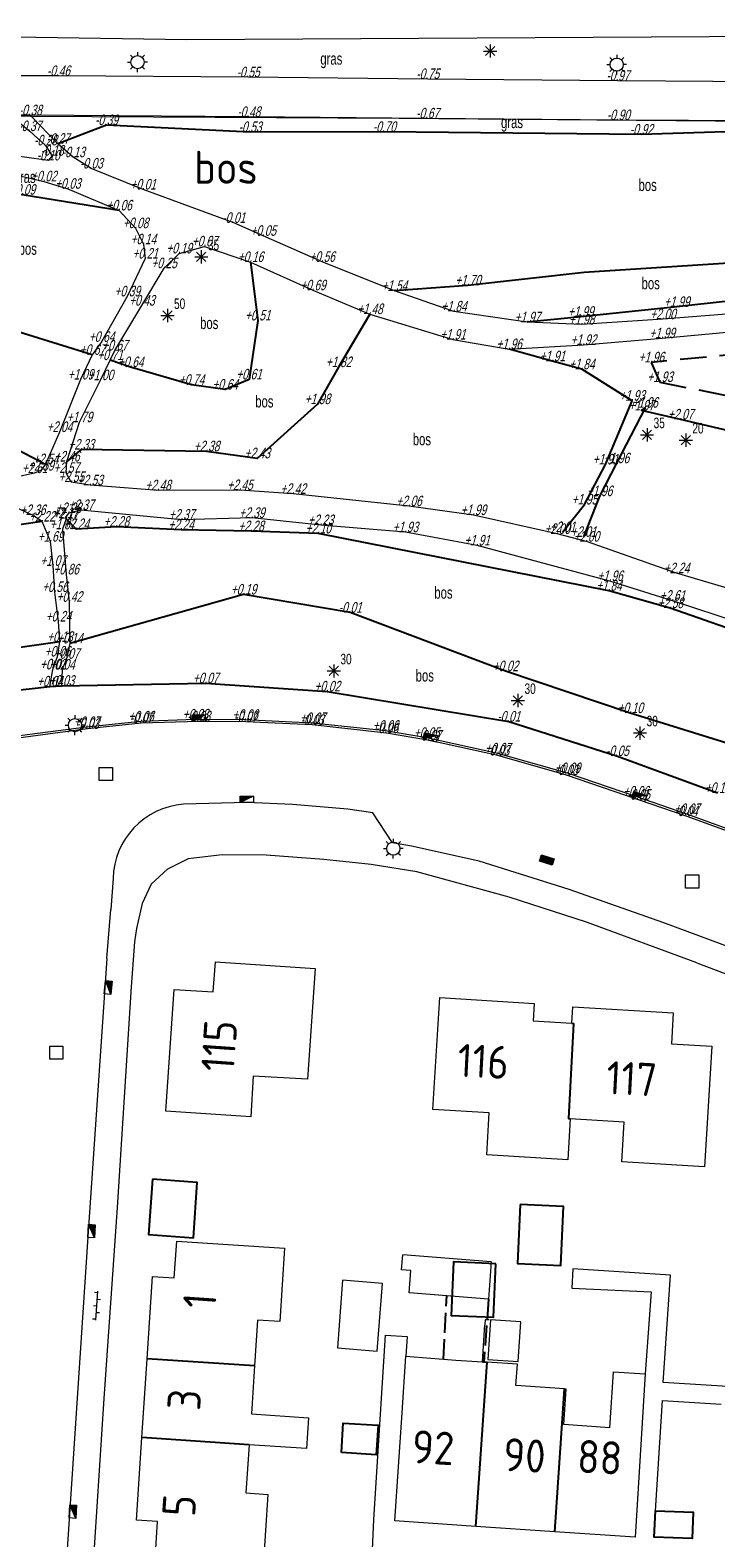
# Model space of a CAD drawing. Extents: x 168769 to 512904, y 516715 to 1559940.
# Tile 162 of 186: x 170197 to 170248, y 520189 to 520303. Entities that reach past the tile are written whole.
import ezdxf
from ezdxf.enums import TextEntityAlignment as Align

# ---------------------------------------------------------------- set-up
doc = ezdxf.new("R2010")
doc.units = 0
doc.header["$MEASUREMENT"] = 0
doc.linetypes.add('BREEKLIJN', pattern=[3, 2, -1])
doc.linetypes.add('OVERBOUW', pattern=[2, 1.5, -0.5])
doc.layers.get('0').update_dxf_attribs({"linetype": 'CONTINUOUS'})
for name, color, linetype, lineweight in [('B01_HOOFDGEBOUW', 10, 'CONTINUOUS', 0), ('B02_bijgebouw', 12, 'CONTINUOUS', 0), ('B07_scheidingsmuur', 14, 'CONTINUOUS', 25), ('B16_LUIFEL', 6, 'OVERBOUW', 25), ('H01_HOOGTEPUNT', 7, 'CONTINUOUS', 18), ('Q21_LANTAARNPAAL', 7, 'CONTINUOUS', 18), ('Q26_BOOM', 7, 'CONTINUOUS', 18), ('Q28_rioolput', 7, 'CONTINUOUS', 18), ('Q96_STRAATKOLK', 7, 'CONTINUOUS', 0), ('Q97_TROTTOIRKOLK', 7, 'CONTINUOUS', 0), ('S02_symb_open_verh', 7, 'CONTINUOUS', 13), ('T09_INSTEEKSLOOT', 72, 'CONTINUOUS', 0), ('V00_kant_verharding', 252, 'CONTINUOUS', 0), ('V012_Kant_beton_verh', 252, 'CONTINUOUS', 0), ('V02_Kant_open_verh', 253, 'CONTINUOUS', 0), ('V05_Kant_half_verh', 254, 'CONTINUOUS', 13)]:
    doc.layers.add(name, color=color, linetype=linetype, lineweight=lineweight)
for name, color, linetype in [('B14_dakrand_bijgebouw', 30, 'CONTINUOUS'), ('H03_Breeklijn', 32, 'BREEKLIJN'), ('T10_cultuurscheiding', 3, 'CONTINUOUS'), ('T131_taludlijn_laag', 15, 'CONTINUOUS'), ('T132_taludlijn_hoog', 11, 'CONTINUOUS'), ('Z02_Huisnummer', 253, 'CONTINUOUS'), ('Z05_Cultuuraanduiding', 3, 'CONTINUOUS')]:
    doc.layers.add(name, color=color, linetype=linetype)
doc.styles.add('ISOCP', font='isocp.shx', dxfattribs={"height": 1.8})
doc.styles.get("Standard").update_dxf_attribs({"font": 'ISOB.SHX'})

# ---------------------------------------------------------------- blocks, each defined once
blk = doc.blocks.new('Q21')
at = {"color": 0}
for points in [[(-1.5, 0), (-1, 0)], [(-1.06, 1.06), (-0.71, 0.71)], [(0, 1.5), (0, 1)], [(1.06, 1.06), (0.71, 0.71)], [(1.5, 0), (1, 0)], [(-1.06, -1.06), (-0.71, -0.71)], [(0, -1.5), (0, -1)], [(1.06, -1.06), (0.71, -0.71)]]:
    blk.add_lwpolyline(points, dxfattribs=at)
blk.add_circle((0, 0), 1, dxfattribs=at)
blk = doc.blocks.new('Q26')
at = {"color": 0}
for p, q in [((-1, 0), (1, 0)), ((-0.7, 0.7), (0.7, -0.7)), ((0.7, 0.7), (-0.7, -0.7)), ((0, 1), (0, -1))]:
    blk.add_line(p, q, dxfattribs=at)
blk = doc.blocks.new('Q28')
at = {"color": 0}
blk.add_lwpolyline([(1, 1), (1, -1), (-1, -1), (-1, 1)], close=True, dxfattribs=at)
blk = doc.blocks.new('Q97')
blk.add_hatch(color=256).paths.add_polyline_path([(-1, 1), (-1, 0), (1, 1)])
blk.add_line((1, 1), (-1, 0))
at = {"color": 0}
for points in [[(-1, 0), (-1, 1), (1, 1), (1, 0), (-1, 0)], [(0, 0.8), (0, 1)]]:
    blk.add_lwpolyline(points, dxfattribs=at)
blk = doc.blocks.new('Q96')
for p, q in [((-1, 0.88), (1, 0.88)), ((-1, 0.75), (1, 0.75)), ((-1, 0.63), (1, 0.63)), ((-1, 0.5), (1, 0.5)), ((-1, 0.38), (1, 0.38)), ((-1, 0.25), (1, 0.25)), ((-1, 0.12), (1, 0.12))]:
    blk.add_line(p, q)
at = {"color": 0}
blk.add_lwpolyline([(1, 1), (1, 0), (-1, 0), (-1, 1), (1, 1)], dxfattribs=at)
blk = doc.blocks.new('S026')
for p, q in [((0, 0), (4.4, 0)), ((0.2, 0.5), (0.2, 0)), ((1.2, 0), (1.2, -0.5)), ((2.2, 0.5), (2.2, 0)), ((3.2, 0), (3.2, -0.5)), ((4.2, 0.5), (4.2, 0))]:
    blk.add_line(p, q)

msp = doc.modelspace()

# ---------------------------------------------------------------- linework, layer by layer
at = {"layer": 'B01_HOOFDGEBOUW'}
for points in [[(170210.61, 520232.81), (170218.15, 520232.3), (170217.57, 520223.94), (170213.46, 520224.15), (170213.28, 520221.08), (170206.87, 520221.52), (170207.5, 520230.72), (170210.45, 520230.53), (170210.61, 520232.81)], [(170237.44, 520220.94), (170237.25, 520217.83), (170231.12, 520218.21), (170231.31, 520221.38), (170227.05, 520221.65), (170227.57, 520230.1), (170234.72, 520229.67), (170234.64, 520228.34), (170237.56, 520228.16)], [(170237.56, 520228.16), (170237.63, 520229.41), (170245.23, 520228.94), (170245.08, 520226.61), (170248.15, 520226.42), (170247.59, 520217.3), (170241.34, 520217.68), (170241.52, 520220.69), (170237.44, 520220.94)], [(170205.45, 520202.79), (170205.86, 520209.01), (170207.49, 520208.9), (170207.68, 520211.68), (170215.84, 520211.14), (170215.48, 520205.6), (170213.79, 520205.71), (170213.56, 520202.25)], [(170231.3, 520205.72), (170231, 520205.73), (170230.98, 520205.35)], [(170230.81, 520202.55), (170230.98, 520205.35)], [(170205.05, 520196.82), (170205.45, 520202.79)], [(170213.56, 520202.25), (170213.33, 520198.62), (170217.65, 520198.33), (170217.5, 520196), (170213.15, 520196.28)], [(170224.72, 520198.69), (170225.01, 520202.99)], [(170225.01, 520202.99), (170228.78, 520202.69)], [(170228.78, 520202.69), (170230.81, 520202.55)], [(170233.44, 520202.37), (170231.15, 520202.53)], [(170236.99, 520200.51), (170233.33, 520200.76), (170233.44, 520202.37)], [(170240.42, 520197.57), (170240.7, 520201.8), (170243.11, 520201.64)], [(170243.11, 520201.64), (170242.34, 520189.29)], [(170240.42, 520197.57), (170236.95, 520197.81), (170237.14, 520200.5), (170236.99, 520200.51)], [(170230.31, 520190.1), (170224.17, 520190.52), (170224.72, 520198.69)], [(170214.22, 520187.07), (170206.05, 520187.61), (170206.24, 520190.48), (170204.64, 520190.58), (170205.05, 520196.82)], [(170213.15, 520196.28), (170212.91, 520192.64), (170214.58, 520192.53), (170214.22, 520187.07)], [(170236.26, 520189.7), (170230.31, 520190.1)], [(170242.34, 520189.29), (170236.26, 520189.7)]]:
    msp.add_lwpolyline(points, dxfattribs=at)
at = {"layer": 'B02_bijgebouw'}
for p, q in [((170224.69, 520209.52), (170224.78, 520210.65)), ((170231.47, 520210.11), (170224.78, 520210.65)), ((170225.38, 520209.47), (170224.69, 520209.52)), ((170225.25, 520207.77), (170225.38, 520209.47)), ((170231.26, 520207.29), (170225.25, 520207.77))]:
    msp.add_line(p, q, dxfattribs=at)
for points in [[(170231.47, 520210.11), (170231.26, 520207.29)], [(170222.84, 520203.37), (170223.23, 520208.49), (170220.21, 520208.73), (170219.83, 520203.61), (170222.84, 520203.37)], [(170231.4, 520205.72), (170231.2, 520202.72), (170233.5, 520202.59), (170233.7, 520205.59), (170231.4, 520205.72)]]:
    msp.add_lwpolyline(points, dxfattribs=at)
at = {"layer": 'B07_scheidingsmuur'}
for points in [[(170237.56, 520228.16), (170237.69, 520228.15), (170237.31, 520220.95), (170237.44, 520220.94)], [(170213.56, 520202.25), (170205.45, 520202.79)], [(170230.31, 520190.1), (170231.15, 520202.53)], [(170230.81, 520202.55), (170231.15, 520202.53)], [(170236.26, 520189.7), (170236.99, 520200.51)], [(170213.15, 520196.28), (170205.05, 520196.82)]]:
    msp.add_lwpolyline(points, dxfattribs=at)
at = {"layer": 'B14_dakrand_bijgebouw'}
for points in [[(170205.85, 520216.36), (170205.56, 520212.18), (170208.94, 520211.93), (170209.23, 520216.12), (170205.85, 520216.36)], [(170233.66, 520214.45), (170233.44, 520210), (170236.72, 520209.85), (170236.93, 520214.3), (170233.66, 520214.45)], [(170231.8, 520209.98), (170228.6, 520210.11), (170228.44, 520206.05), (170231.64, 520205.93), (170231.8, 520209.98)], [(170220.13, 520195.69), (170220.26, 520197.92), (170222.91, 520197.76), (170222.77, 520195.53), (170220.13, 520195.69)], [(170243.88, 520191.29), (170246.73, 520191.18), (170246.65, 520189.19), (170243.78, 520189.3), (170243.88, 520191.29)]]:
    msp.add_lwpolyline(points, dxfattribs=at)
at = {"layer": 'B16_LUIFEL'}
msp.add_line((170231.26, 520207.29), (170230.91, 520202.54), dxfattribs=at)
msp.add_lwpolyline([(170227.85, 520202.76), (170228.11, 520207.54)], dxfattribs=at)
at = {"layer": 'H03_Breeklijn'}
msp.add_lwpolyline([(170250.72, 520278.83), (170243.56, 520278.15), (170244.22, 520276.66), (170249.92, 520275.5)], dxfattribs=at)
at = {"layer": 'T09_INSTEEKSLOOT'}
msp.add_lwpolyline([(170353.7, 520307.11), (170338.15, 520307.67), (170297.88, 520307.73), (170249.24, 520308.08), (170202.11, 520308.17), (170164.11, 520308.8), (170153.57, 520308.05), (170152.32, 520307.16), (170152.06, 520305.51), (170153.09, 520304.28), (170153.86, 520303.78), (170156.26, 520303.37), (170208.44, 520302.56), (170252.33, 520302.81), (170289.39, 520302.36)], dxfattribs=at)
at = {"layer": 'T10_cultuurscheiding'}
for points in [[(170360.81, 520286.78), (170358.19, 520291.09), (170348.86, 520292.56), (170334.96, 520294.32), (170322.13, 520294.96), (170311.23, 520294.81), (170294.23, 520295.11), (170279.55, 520295.11), (170264.35, 520295.59), (170251.56, 520295.66), (170242.81, 520295.38), (170223.38, 520295.58), (170213.23, 520295.57), (170202.37, 520296.09), (170198.7, 520294.68)], [(170203.32, 520289.64), (170196.01, 520290.83), (170187.09, 520292.33), (170181.97, 520292.67), (170175.62, 520293.38), (170164.96, 520293.53), (170157.45, 520294.14), (170151.04, 520294.09), (170147.31, 520294.42), (170144.99, 520294.97), (170140.55, 520295.32), (170138.86, 520295.34), (170136.12, 520295), (170130.87, 520292.94)], [(170253.25, 520283.21), (170245.49, 520282.34), (170238.23, 520281.6), (170234.19, 520281.18)], [(170236.86, 520265.31), (170238.51, 520267.4), (170240.1, 520270.43), (170242.11, 520275.25), (170238.31, 520277.63), (170236.08, 520278.23), (170232.81, 520279.15)], [(170279.6, 520252.85), (170281.71, 520253.79), (170282.42, 520256.65), (170282.2, 520258.9), (170281.11, 520260.55), (170279.06, 520260.49), (170275.92, 520261.66), (170272.05, 520263.72), (170265.66, 520267.09), (170258.12, 520270.64), (170251.58, 520272.48), (170245.78, 520273.83), (170242.82, 520274.51), (170243.09, 520274.72), (170240.93, 520270.52), (170239.65, 520268.03), (170238.44, 520264.95)], [(170251.76, 520257.18), (170245, 520259.56), (170240.36, 520260.88), (170218.38, 520265.21), (170213.3, 520265.38), (170208.01, 520265.49), (170203.12, 520265.72), (170200.09, 520265.54), (170199.32, 520266.32)], [(170186.68, 520252.35), (170198.09, 520253.64), (170198.97, 520253.69), (170209.87, 520253.88), (170219.06, 520253.26), (170232.79, 520250.98), (170241, 520248.37), (170248.57, 520245.58)]]:
    msp.add_lwpolyline(points, dxfattribs=at)
at = {"layer": 'T131_taludlijn_laag'}
for points in [[(170201.3, 520278.72), (170193.48, 520281.14), (170191.13, 520283.81), (170187.26, 520286.77), (170182.37, 520290.73), (170175.62, 520293.38)], [(170213.26, 520285.74), (170213.81, 520281.32), (170213.15, 520276.86), (170211.34, 520276.09), (170208.8, 520276.45), (170204.2, 520277.79), (170202.64, 520278.32)], [(170283.2, 520239.71), (170249.68, 520249.22), (170241.97, 520251.62), (170232.53, 520254.79), (170220.8, 520259.22), (170212.74, 520260.59), (170199.6, 520256.89)], [(170198.85, 520257.01), (170179.45, 520254.24)]]:
    msp.add_lwpolyline(points, dxfattribs=at)
at = {"layer": 'T132_taludlijn_hoog'}
for points in [[(170134.04, 520269.58), (170141.4, 520272.83), (170147.97, 520277.51), (170157.05, 520284.68), (170165.02, 520287), (170173.83, 520285.11), (170181.88, 520279.02), (170188.68, 520275.19), (170197.77, 520270.45)], [(170321.46, 520280.88), (170310.85, 520286.67), (170300.8, 520286.9), (170285.65, 520286.06), (170270.2, 520285.76), (170260.59, 520285.5), (170250.59, 520285.74), (170238.49, 520284.95), (170229.7, 520283.97), (170224.14, 520283.56)], [(170222.29, 520281.8), (170219.92, 520277.79), (170218.32, 520274.99), (170213.77, 520270.89), (170209.94, 520271.42), (170200.46, 520271.55), (170199.37, 520270.65)], [(170197.5, 520266.11), (170194.18, 520265.63), (170186.51, 520264.5), (170177.02, 520263.92)]]:
    msp.add_lwpolyline(points, dxfattribs=at)
at = {"layer": 'V00_kant_verharding'}
for points in [[(170358.55, 520292.25), (170354.27, 520292.96), (170344.94, 520294.37), (170335.47, 520295.43), (170330.81, 520295.7), (170324.18, 520295.83), (170291.91, 520296.1), (170257.38, 520296.31), (170224.49, 520296.59), (170196.66, 520296.75), (170162.02, 520297.15), (170141.73, 520297.26)], [(170247.02, 520232.74), (170238.67, 520235.8), (170232.82, 520237.69), (170225.84, 520239.61), (170222.39, 520240.16), (170218.8, 520240.56), (170214.45, 520240.88), (170211.12, 520240.89), (170208.54, 520240.61), (170206.98, 520239.83), (170205.75, 520238.69), (170205.06, 520237.23), (170204.64, 520235.34), (170204.5, 520234.32)], [(170202.39, 520233.05), (170202.71, 520236.77)], [(170204.5, 520234.32), (170204.23, 520230.92), (170203.18, 520214.24), (170202.16, 520199.78), (170201.28, 520186.18)], [(170202.39, 520233.05), (170200.99, 520212.39), (170199.29, 520186.85), (170198.89, 520180.64), (170198.99, 520180.31), (170199.25, 520180.28), (170203.63, 520179.98), (170202.22, 520159.66), (170197.8, 520159.82), (170197.52, 520159.69), (170197.44, 520159.41), (170195.3, 520127.56), (170193.6, 520103.31), (170193.23, 520098.05), (170192.5, 520095.29), (170192.24, 520094.49), (170190.01, 520091.43), (170187.5, 520089.36)], [(170247.02, 520232.74), (170260.78, 520227.51), (170274.81, 520222.34), (170294.66, 520214.88), (170308.91, 520209.51), (170323.3, 520204.06), (170334.62, 520199.78)], [(170237.63, 520209.6), (170237.56, 520208.12)], [(170271.25, 520199.33), (170244.46, 520200.98), (170245.02, 520209.1), (170237.63, 520209.6)], [(170237.56, 520208.12), (170243.55, 520207.84), (170243.11, 520201.64)], [(170214.22, 520187.07), (170222.4, 520186.68), (170222.58, 520190.62), (170223.46, 520204.58), (170225.11, 520204.46), (170225.01, 520202.99)], [(170243.88, 520191.29), (170244.4, 520199.63), (170248.85, 520199.36)]]:
    msp.add_lwpolyline(points, dxfattribs=at)
msp.add_lwpolyline([(170324.95, 520205.57), (170317.75, 520208.28), (170298.72, 520215.41), (170278.98, 520222.86), (170276.01, 520224.07), (170268.69, 520227.43), (170265.12, 520229.22), (170259.09, 520232.53), (170256.35, 520231.5), (170255.97, 520231.51), (170244.52, 520235.77), (170237.35, 520238.29), (170230.54, 520240.42), (170225.43, 520241.56), (170224, 520241.8), (170222.52, 520244.08), (170220.63, 520244.36), (170216.43, 520244.72), (170212.99, 520244.85), (170208.19, 520244.73, 0.384142), (170202.87, 520239.11), (170202.71, 520236.77)], format="xyb", dxfattribs=at)
at = {"layer": 'V012_Kant_beton_verh'}
for points in [[(170349.4, 520296.74), (170335.16, 520298.45), (170321.95, 520298.84), (170305.6, 520299), (170293.38, 520299.09), (170278.7, 520299.19), (170263.83, 520299.28), (170251.83, 520299.38), (170241.04, 520299.45), (170226.66, 520299.58), (170213.08, 520299.71), (170198.74, 520299.81), (170195.01, 520299.83)], [(170349.04, 520293.78), (170334.95, 520295.46), (170322.11, 520295.88), (170305.8, 520296.01), (170293.49, 520296.11), (170278.78, 520296.27), (170264.26, 520296.31), (170251.71, 520296.42), (170241.07, 520296.47), (170226.65, 520296.6), (170213.13, 520296.71), (170196.61, 520296.84), (170195.1, 520296.85)], [(170252.7, 520241.64), (170246.25, 520243.99), (170242.39, 520245.31), (170237.23, 520247.08), (170231.95, 520248.57), (170226.57, 520249.75), (170223.46, 520250.29), (170217.96, 520250.87), (170212.85, 520251.11), (170209.09, 520251.14), (170204.98, 520250.99), (170200.87, 520250.57), (170192.27, 520249.45)]]:
    msp.add_lwpolyline(points, dxfattribs=at)
at = {"layer": 'V02_Kant_open_verh'}
msp.add_lwpolyline([(170252.65, 520241.47), (170246.2, 520243.83), (170242.59, 520245.07), (170237.15, 520246.93), (170231.95, 520248.41), (170226.8, 520249.54), (170223.55, 520250.1), (170217.92, 520250.73), (170212.9, 520250.95), (170209.34, 520250.99), (170205, 520250.86), (170200.94, 520250.43), (170192.3, 520249.27)], dxfattribs=at)
at = {"layer": 'V05_Kant_half_verh'}
for points in [[(170195.1, 520296.85), (170196.57, 520295.64), (170197.76, 520294.56), (170198.26, 520293.78), (170197.97, 520293.42), (170192.58, 520294.17), (170182.37, 520295.05), (170175.72, 520295.38), (170165.24, 520296.32), (170158.59, 520296.61), (170154.43, 520296.21), (170151.02, 520295.77), (170148.3, 520295.75), (170145.39, 520296.41), (170144.41, 520297.21)], [(170254.69, 520282.22), (170244.44, 520281.41), (170238.29, 520281.01), (170234.19, 520281.18), (170228.64, 520282), (170224.14, 520283.56), (170218.67, 520285.75), (170214.22, 520287.72), (170211.99, 520288.7), (170205.14, 520291.22), (170201.22, 520292.81), (170199.86, 520293.66), (170198.7, 520294.68), (170196.61, 520296.84)], [(170192.6, 520293.01), (170197.63, 520291.84), (170199.45, 520291.28), (170203.32, 520289.64), (170204.57, 520288.3), (170205.16, 520287.08), (170205.3, 520286), (170203.94, 520283.14), (170202, 520279.7), (170201.3, 520278.72), (170200.41, 520276.85), (170198.82, 520272.88), (170197.77, 520270.45), (170197.41, 520269.96), (170196.94, 520269.77), (170194.97, 520269.34)], [(170252.21, 520260.22), (170245.48, 520262.2), (170238.66, 520264.59), (170236.45, 520265.17), (170230.11, 520266.6), (170225.24, 520267.27), (170216.48, 520268.2), (170212.46, 520268.49), (170206.27, 520268.47), (170201.13, 520268.85), (170199.71, 520269.1), (170199.33, 520269.79), (170199.37, 520270.65), (170200.33, 520273.62), (170201.92, 520276.8), (170202.64, 520278.32), (170203.01, 520279.05), (170205.05, 520282.44), (170206.73, 520285.27), (170207.86, 520286.39), (170209.79, 520286.92), (170213.26, 520285.74), (170217.98, 520283.6), (170222.29, 520281.8), (170228.56, 520279.87), (170232.81, 520279.15), (170238.43, 520279.47), (170244.38, 520279.97), (170254.96, 520280.97)], [(170198.09, 520253.64), (170198.32, 520254.93), (170198.31, 520254.92), (170198.66, 520255.9), (170198.85, 520257.01), (170198.74, 520258.55), (170198.47, 520260.78), (170198.33, 520262.76), (170198.14, 520264.59), (170197.5, 520266.11), (170196.79, 520266.6), (170195.56, 520267.16)], [(170251.93, 520257.89), (170245.16, 520260.12), (170240.44, 520261.61), (170230.39, 520264.3), (170224.97, 520265.3), (170218.57, 520265.84), (170213.36, 520266.38), (170208.05, 520266.25), (170200.44, 520266.98), (170199.5, 520266.75), (170199.26, 520266.38), (170199.32, 520266.32), (170199.05, 520265.53), (170199.32, 520262.11), (170199.56, 520260.04), (170199.6, 520256.89), (170199.36, 520255.73), (170199.01, 520254.91), (170198.97, 520253.69)]]:
    msp.add_lwpolyline(points, dxfattribs=at)

# ---------------------------------------------------------------- block references
at = {"layer": 'Q21_LANTAARNPAAL', "xscale": 0.5, "yscale": 0.5}
for p in [(170204.72, 520300.86), (170224.06, 520241.37)]:
    msp.add_blockref('Q21', p, dxfattribs=at)
at = {"layer": 'Q21_LANTAARNPAAL', "xscale": 0.5, "yscale": 0.5, "zscale": 0.5}
for p in [(170240.95, 520300.67), (170199.99, 520250.71)]:
    msp.add_blockref('Q21', p, dxfattribs=at)
at = {"layer": 'Q26_BOOM', "xscale": 0.5, "yscale": 0.5}
msp.add_blockref('Q26', (170231.39, 520301.7), dxfattribs=at)
at = {"layer": 'Q26_BOOM', "xscale": 0.5, "yscale": 0.5, "zscale": 0.5}
for p in [(170209.54, 520286.13), (170206.98, 520281.69), (170243.24, 520272.67), (170246.17, 520272.27), (170219.56, 520254.81), (170233.48, 520252.57), (170242.71, 520250.12)]:
    msp.add_blockref('Q26', p, dxfattribs=at)
at = {"layer": 'Q28_rioolput', "xscale": 0.5, "yscale": 0.5}
for p in [(170202.33, 520247.02), (170246.65, 520238.88), (170198.58, 520225.94)]:
    msp.add_blockref('Q28', p, dxfattribs=at)
at = {"layer": 'Q96_STRAATKOLK', "xscale": 0.4999999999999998, "yscale": 0.4999999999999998, "rotation": 162.4095782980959}
msp.add_blockref('Q96', (170235.74, 520240.75), dxfattribs=at)
at = {"layer": 'Q97_TROTTOIRKOLK', "xscale": 0.5, "yscale": 0.5, "zscale": 0.5}
for p, rotation in [((170209.34, 520250.99), 359.4608834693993), ((170226.8, 520249.54), 347.6513667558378), ((170242.59, 520245.07), 341.0894476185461)]:
    msp.add_blockref('Q97', p, dxfattribs=dict(at, rotation=rotation))
at = {"layer": 'Q97_TROTTOIRKOLK', "xscale": 0.5, "yscale": 0.5}
msp.add_blockref('Q97', (170212.99, 520244.85), dxfattribs=at)
at = {"layer": 'Q97_TROTTOIRKOLK'}
for p, xscale, yscale, rotation in [((170202.25, 520230.89), 0.5, 0.5, 265.1683705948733), ((170200.99, 520212.46), 0.4999999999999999, 0.4999999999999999, 266.1629999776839), ((170199.58, 520191.25), 0.4999999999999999, 0.4999999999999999, 266.1629999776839)]:
    msp.add_blockref('Q97', p, dxfattribs=dict(at, xscale=xscale, yscale=yscale, rotation=rotation))
at = {"layer": 'S02_symb_open_verh', "xscale": 0.5, "yscale": 0.5, "rotation": 86.06226052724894}
msp.add_blockref('S026', (170201.56, 520205.7), dxfattribs=at)

# ---------------------------------------------------------------- texts
at = {"layer": 'H01_HOOGTEPUNT', "oblique": 15, "width": 0.7125}
for s, p in [('-0.46', (170198.74, 520299.81)), ('-0.55', (170213.08, 520299.71)), ('-0.75', (170226.66, 520299.58)), ('-0.97', (170241.04, 520299.45)), ('-0.38', (170196.61, 520296.84)), ('-0.39', (170202.37, 520296.09)), ('-0.48', (170213.13, 520296.71)), ('-0.67', (170226.65, 520296.6)), ('-0.90', (170241.07, 520296.47)), ('-0.37', (170196.57, 520295.64)), ('-0.27', (170198.7, 520294.68)), ('-0.53', (170213.23, 520295.57)), ('-0.70', (170223.38, 520295.58)), ('-0.92', (170242.81, 520295.38)), ('-0.28', (170197.76, 520294.56)), ('-0.18', (170198.26, 520293.78)), ('-0.13', (170199.86, 520293.66)), ('-0.10', (170197.97, 520293.42)), ('-0.03', (170201.22, 520292.81)), ('+0.02', (170197.63, 520291.84)), ('+0.03', (170199.45, 520291.28)), ('+0.09', (170196.01, 520290.83)), ('+0.01', (170205.14, 520291.22)), ('+0.06', (170203.32, 520289.64)), ('+0.08', (170204.57, 520288.3)), ('-0.01', (170211.99, 520288.7)), ('+0.14', (170205.16, 520287.08)), ('+0.07', (170209.79, 520286.92)), ('+0.05', (170214.22, 520287.72)), ('+0.21', (170205.3, 520286)), ('+0.19', (170207.86, 520286.39)), ('+0.16', (170213.26, 520285.74)), ('+0.56', (170218.67, 520285.75)), ('+0.25', (170206.73, 520285.27)), ('+0.69', (170217.98, 520283.6)), ('+1.54', (170224.14, 520283.56)), ('+1.70', (170229.7, 520283.97)), ('+0.39', (170203.94, 520283.14)), ('+0.43', (170205.05, 520282.44)), ('+1.99', (170245.49, 520282.34)), ('+0.51', (170213.81, 520281.32)), ('+1.48', (170222.29, 520281.8)), ('+1.84', (170228.64, 520282)), ('+1.97', (170234.19, 520281.18)), ('+1.99', (170238.23, 520281.6)), ('+1.98', (170238.29, 520281.01)), ('+2.00', (170244.44, 520281.41)), ('+1.91', (170228.56, 520279.87)), ('+1.99', (170244.38, 520279.97)), ('+0.67', (170201.3, 520278.72)), ('+0.64', (170202, 520279.7)), ('+0.67', (170203.01, 520279.05)), ('+1.96', (170232.81, 520279.15)), ('+1.92', (170238.43, 520279.47)), ('+0.71', (170202.64, 520278.32)), ('+0.64', (170204.2, 520277.79)), ('+1.82', (170219.92, 520277.79)), ('+1.91', (170236.08, 520278.23)), ('+1.84', (170238.31, 520277.63)), ('+1.96', (170243.56, 520278.15)), ('+1.09', (170200.41, 520276.85)), ('+1.00', (170201.92, 520276.8)), ('+0.74', (170208.8, 520276.45)), ('+0.61', (170213.15, 520276.86)), ('+1.93', (170244.22, 520276.66)), ('+0.64', (170211.34, 520276.09)), ('+1.98', (170218.32, 520274.99)), ('+1.93', (170242.11, 520275.25)), ('+1.97', (170242.82, 520274.51)), ('+1.96', (170243.09, 520274.72)), ('+1.79', (170200.33, 520273.62)), ('+2.07', (170245.78, 520273.83)), ('+2.04', (170198.82, 520272.88)), ('+2.33', (170200.46, 520271.55)), ('+2.38', (170209.94, 520271.42)), ('+2.43', (170213.77, 520270.89)), ('+2.61', (170196.94, 520269.77)), ('+2.59', (170197.41, 520269.96)), ('+2.54', (170197.77, 520270.45)), ('+2.57', (170199.33, 520269.79)), ('+2.46', (170199.37, 520270.65)), ('+1.91', (170240.1, 520270.43)), ('+1.96', (170240.93, 520270.52)), ('+2.55', (170199.71, 520269.1)), ('+2.53', (170201.13, 520268.85)), ('+2.48', (170206.27, 520268.47)), ('+2.45', (170212.46, 520268.49)), ('+2.42', (170216.48, 520268.2)), ('+1.95', (170238.51, 520267.4)), ('+1.96', (170239.65, 520268.03)), ('+2.36', (170196.79, 520266.6)), ('+2.17', (170199.26, 520266.38)), ('+2.17', (170199.32, 520266.32)), ('+2.28', (170199.5, 520266.75)), ('+2.37', (170200.44, 520266.98)), ('+2.37', (170208.05, 520266.25)), ('+2.39', (170213.36, 520266.38)), ('+2.06', (170225.24, 520267.27)), ('+1.99', (170230.11, 520266.6)), ('+2.22', (170197.5, 520266.11)), ('+1.87', (170199.05, 520265.53)), ('+2.24', (170200.09, 520265.54)), ('+2.28', (170203.12, 520265.72)), ('+2.24', (170208.01, 520265.49)), ('+2.28', (170213.3, 520265.38)), ('+2.10', (170218.38, 520265.21)), ('+2.23', (170218.57, 520265.84)), ('+1.93', (170224.97, 520265.3)), ('+2.00', (170236.45, 520265.17)), ('+2.01', (170236.86, 520265.31)), ('+1.69', (170198.14, 520264.59)), ('+1.91', (170230.39, 520264.3)), ('+2.01', (170238.44, 520264.95)), ('+2.00', (170238.66, 520264.59)), ('+1.07', (170198.33, 520262.76)), ('+0.86', (170199.32, 520262.11)), ('+1.96', (170240.44, 520261.61)), ('+2.24', (170245.48, 520262.2)), ('+0.56', (170198.47, 520260.78)), ('+0.19', (170212.74, 520260.59)), ('+1.84', (170240.36, 520260.88)), ('+0.42', (170199.56, 520260.04)), ('+2.58', (170245, 520259.56)), ('+2.61', (170245.16, 520260.12)), ('+0.24', (170198.74, 520258.55)), ('-0.01', (170220.8, 520259.22)), ('+0.06', (170198.66, 520255.9)), ('+0.13', (170198.85, 520257.01)), ('+0.14', (170199.6, 520256.89)), ('+0.02', (170198.32, 520254.93)), ('+0.02', (170198.31, 520254.92)), ('+0.04', (170199.01, 520254.91)), ('+0.07', (170199.36, 520255.73)), ('+0.02', (170232.53, 520254.79)), ('+0.04', (170198.09, 520253.64)), ('+0.03', (170198.97, 520253.69)), ('+0.07', (170209.87, 520253.88)), ('+0.02', (170219.06, 520253.26)), ('+0.10', (170241.97, 520251.62)), ('+0.07', (170200.87, 520250.57)), ('-0.03', (170200.94, 520250.43)), ('+0.06', (170204.98, 520250.99)), ('-0.07', (170205, 520250.86)), ('+0.03', (170209.09, 520251.14)), ('-0.08', (170209.34, 520250.99)), ('+0.06', (170212.85, 520251.11)), ('-0.07', (170212.9, 520250.95)), ('+0.07', (170217.96, 520250.87)), ('-0.03', (170217.92, 520250.73)), ('+0.06', (170223.46, 520250.29)), ('-0.01', (170232.79, 520250.98)), ('-0.06', (170223.55, 520250.1)), ('+0.05', (170226.57, 520249.75)), ('-0.07', (170226.8, 520249.54)), ('+0.07', (170231.95, 520248.57)), ('-0.03', (170231.95, 520248.41)), ('-0.05', (170241, 520248.37)), ('+0.09', (170237.23, 520247.08)), ('-0.03', (170237.15, 520246.93)), ('+0.06', (170242.39, 520245.31)), ('-0.05', (170242.59, 520245.07)), ('+0.10', (170248.57, 520245.58)), ('+0.07', (170246.25, 520243.99)), ('-0.04', (170246.2, 520243.83))]:
    msp.add_text(s, height=0.8, dxfattribs=at).set_placement(p, align=Align.CENTER)
at = {"layer": 'Q26_BOOM', "width": 0.7125}
for s, p in [('35', (170210.04, 520286.63)), ('50', (170207.48, 520282.19)), ('35', (170243.74, 520273.17)), ('20', (170246.67, 520272.77)), ('30', (170220.06, 520255.31)), ('30', (170233.98, 520253.07)), ('30', (170243.21, 520250.62))]:
    msp.add_text(s, height=0.8, dxfattribs=at).set_placement(p)
at = {"layer": 'Z02_Huisnummer', "style": 'ISOCP'}
for s, rotation, p in [('115', 86, (170212.01, 520224.43)), ('116', 357, (170228.86, 520224.13)), ('117', 357, (170240.11, 520222.82)), ('1', 86, (170210.63, 520206.53)), ('3', 86, (170209.45, 520198.82)), ('92', 356.7502, (170225.41, 520194.91)), ('90', 357, (170232.32, 520194.31)), ('88', 357, (170237.91, 520194.18)), ('5', 85.7173, (170209.06, 520190.78))]:
    msp.add_text(s, height=2.5, rotation=rotation, dxfattribs=at).set_placement(p)
at = {"layer": 'Z05_Cultuuraanduiding', "width": 0.711111}
for s, p in [('gras', (170218.54, 520300.67)), ('gras', (170232.2, 520295.87)), ('gras', (170195.35, 520291.72)), ('bos', (170242.6, 520291.11)), ('bos', (170195.73, 520286.29)), ('bos', (170242.83, 520283.68)), ('bos', (170209.45, 520280.67)), ('bos', (170213.62, 520274.74)), ('bos', (170225.53, 520271.88)), ('bos', (170227.16, 520260.28)), ('bos', (170225.75, 520254.01))]:
    msp.add_text(s, height=0.9, dxfattribs=at).set_placement(p)
at = {"layer": 'Z05_Cultuuraanduiding', "style": 'ISOCP'}
msp.add_text('bos', height=2.5, dxfattribs=at).set_placement((170208.99, 520291.65))

doc.saveas('drawing.dxf')
